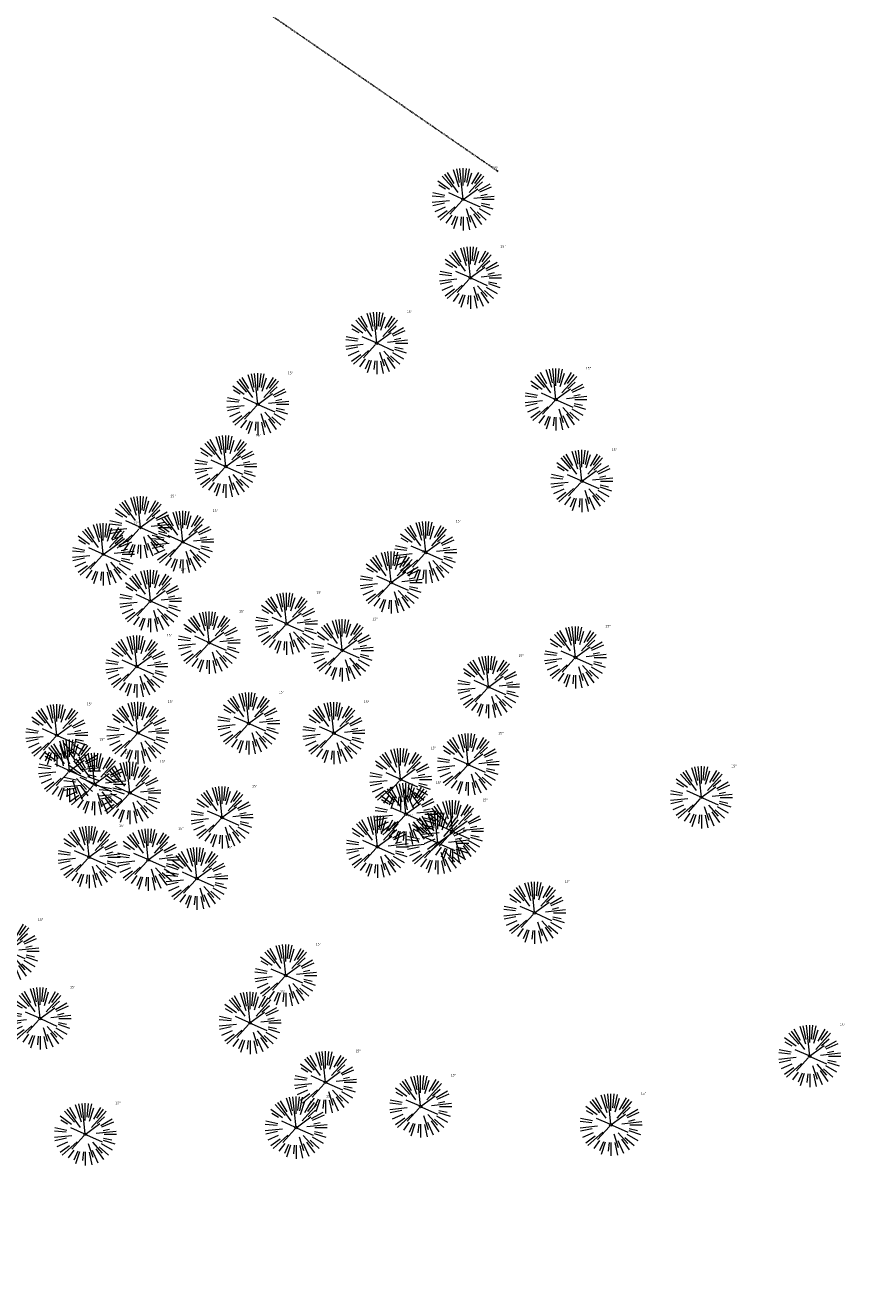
# Model space of a CAD drawing. Header units: feet. Extents: x 1134296 to 1140710, y 647902 to 649877.
# Tile 14 of 57: x 1134975 to 1135173, y 648091 to 648396. Entities that reach past the tile are written whole.
import ezdxf

# ---------------------------------------------------------------- set-up
doc = ezdxf.new("R2010")
doc.units = ezdxf.units.FT
doc.header["$MEASUREMENT"] = 0
doc.linetypes.add('DIVIDE2', pattern=[0.625, 0.25, -0.125, 0, -0.125, 0, -0.125])
for name, color, linetype in [('C-PRKG-ASPH', 8, 'Continuous'), ('G-XREF', 7, 'Continuous'), ('V-FLOOD-PLAIN', 2, 'DIVIDE2')]:
    doc.layers.add(name, color=color, linetype=linetype)
doc.layers.add('V-SITE-VEGE', color=55, linetype='Continuous', lineweight=18)
doc.styles.add('SEI-Dim & Leader', font='tahoma.ttf')

# ---------------------------------------------------------------- blocks, each defined once
blk = doc.blocks.new('V-SITE-VEGE-Coniferious Tree 2')
at = {"color": 0, "linetype": 'ByBlock'}
for p, q in [((-0.146, 0.253), (-0.25, 0.433)), ((-0.063, 0.193), (-0.155, 0.476)), ((-0.057, 0.27), (-0.104, 0.489)), ((0, 0.003), (-0.052, 0.497)), ((0, 0.222), (0, 0.5)), ((0.029, 0.275), (0.052, 0.497)), ((0.057, 0.269), (0.104, 0.489)), ((0.069, 0.211), (0.138, 0.426)), ((0.139, 0.241), (0.25, 0.433)), ((-0.22, 0.16), (-0.405, 0.294)), ((-0.284, 0.164), (-0.393, 0.227)), ((-0.176, 0.195), (-0.335, 0.372)), ((-0.079, 0.109), (-0.294, 0.405)), ((0.098, 0.109), (0.335, 0.372)), ((0.187, 0.257), (0.294, 0.405)), ((0.192, 0.173), (0.312, 0.281)), ((0.249, 0.144), (0.433, 0.25)), ((-0.306, 0.032), (-0.497, 0.052)), ((-0.296, 0.063), (-0.489, 0.104)), ((-0.02, 0.009), (-0.232, 0.103)), ((-0.001, -0.001), (0.235, 0.171)), ((0.173, 0.018), (0.497, 0.052)), ((0.266, 0.118), (0.457, 0.203)), ((0.287, 0.061), (0.388, 0.083)), ((0.302, 0), (0.5, 0)), ((-0.218, -0.023), (-0.497, -0.052)), ((-0.302, -0.064), (-0.489, -0.104)), ((-0.288, -0.128), (-0.457, -0.203)), ((-0.255, -0.185), (-0.405, -0.294)), ((-0.132, -0.119), (-0.372, -0.335)), ((-0.023, -0.026), (-0.214, -0.237)), ((0.018, -0.008), (0.272, -0.121)), ((0.048, -0.147), (0.119, -0.367)), ((0.114, -0.127), (0.272, -0.302)), ((0.225, -0.203), (0.372, -0.335)), ((0.256, -0.148), (0.433, -0.25)), ((0.289, -0.094), (0.476, -0.155)), ((0.294, -0.062), (0.427, -0.091)), ((-0.184, -0.254), (-0.277, -0.381)), ((-0.121, -0.273), (-0.186, -0.417)), ((-0.091, -0.28), (-0.155, -0.476)), ((-0.03, -0.282), (-0.044, -0.422)), ((0, -0.282), (0, -0.5)), ((0.061, -0.287), (0.104, -0.489)), ((0.113, -0.254), (0.203, -0.457)), ((0.169, -0.232), (0.294, -0.405))]:
    blk.add_line(p, q, dxfattribs=at)
blk.add_circle((0, 0), 0.0208)
blk = doc.blocks.new('*U920', base_point=(1135283.03, 648555.63))
at = {"layer": 'V-SITE-VEGE', "linetype": 'ByBlock', "insert": (1135290.26, 648562.88), "char_height": 0.6, "attachment_point": 7, "style": 'SEI-Dim & Leader'}
blk.add_mtext('15"', dxfattribs=at)
blk = doc.blocks.new('*U921', base_point=(1135283.03, 648555.63))
blk.add_blockref('*U920', (1135283.03, 648555.63))
blk = doc.blocks.new('*U922', base_point=(1135283.03, 648555.63))
blk.add_blockref('*U921', (1135283.03, 648555.63))
at = {"xscale": 14.99981880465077, "yscale": 14.99981880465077, "zscale": 14.99981880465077}
blk.add_blockref('V-SITE-VEGE-Coniferious Tree 2', (1135283.03, 648555.63), dxfattribs=at)
blk = doc.blocks.new('C_XBASE-PACTOLA_02403811')
at = {"layer": 'V-FLOOD-PLAIN', "flags": 128}
blk.add_lwpolyline([(1134906.52, 648154.14), (1134884.29, 648205.68), (1134869.47, 648266.48), (1134876.03, 648336.54), (1134931.99, 648403.82), (1134980.24, 648427.24), (1135018.36, 648409.39), (1135088.7, 648361.06), (1135089.09, 648360.76)], dxfattribs=at)
at = {"layer": 'V-SITE-VEGE'}
for p in [(1135080.64, 648354.07), (1135082.39, 648335.14), (1135059.77, 648319.38), (1135103.03, 648305.78), (1135031.09, 648304.64), (1135023.34, 648289.62), (1135109.29, 648286.12), (1135002.74, 648274.95), (1135012.96, 648271.44), (1135071.61, 648268.91), (1134993.79, 648268.46), (1135063.28, 648261.66), (1135005.2, 648257.19), (1135038.01, 648251.69), (1135019.34, 648247.14), (1135051.47, 648245.29), (1135001.86, 648241.39), (1135107.74, 648243.57), (1135086.78, 648236.47), (1135028.88, 648227.67), (1134982.58, 648224.81), (1135002.12, 648225.38), (1135049.44, 648225.32), (1135081.87, 648217.76), (1134985.64, 648216.27), (1135065.55, 648214.18), (1134991.69, 648213.06), (1135000.21, 648210.92), (1135138.13, 648209.85), (1135022.45, 648204.98), (1135066.83, 648205.81), (1135078.09, 648201.66), (1135074.52, 648198.81), (1135059.94, 648197.9), (1134990.35, 648195.43), (1135004.64, 648194.79), (1135016.38, 648190.26), (1135097.89, 648182), (1134970.79, 648172.78), (1135037.82, 648166.9), (1134978.53, 648156.52), (1135029.21, 648155.45), (1135164.28, 648147.42), (1135047.43, 648141.13), (1135070.38, 648135.29), (1134989.44, 648128.59), (1135040.33, 648130.2), (1135116.31, 648130.88)]:
    blk.add_blockref('*U922', p, dxfattribs=at)
blk = doc.blocks.new('C_PHTCH-PACTOLA_02403811')
at = {"layer": 'C-PRKG-ASPH'}
h = blk.add_hatch(dxfattribs=at)
h.set_pattern_fill('ANSI31', color=256, scale=10, angle=70)
edge = h.paths.add_edge_path(flags=16)
edge.add_arc((1135093.57, 648760.36), 542, 143.5704, 153.2664, ccw=False)
edge.add_arc((1135093.57, 648760.36), 542, 133.8743, 143.5704, ccw=False)
edge.add_line((1134717.92, 649151.06), (1134791.74, 649222.04))
edge.add_arc((1134924.81, 649083.64), 192, 124.3358, 133.8743, ccw=False)
edge.add_line((1134816.52, 649242.18), (1134837.54, 649256.54))
edge.add_arc((1134886.61, 649184.7), 87, 64.8666, 124.3358, ccw=False)
edge.add_line((1134923.57, 649263.47), (1134945.86, 649253.01))
edge.add_arc((1134736.9, 648807.59), 492, 56.4591, 64.8666, ccw=False)
edge.add_line((1135008.74, 649217.67), (1135070.9, 649176.46))
edge.add_arc((1135036.64, 649124.78), 62, -10.868, 56.4591, ccw=False)
edge.add_line((1135097.53, 649113.09), (1135091.83, 649083.4))
edge.add_arc((1135001.48, 649100.74), 92, 337.8486, 349.132, ccw=False)
edge.add_line((1135086.69, 649066.05), (1135029.44, 648925.41))
edge.add_arc((1134573.75, 649110.92), 492, 335.736, 337.8486, ccw=False)
edge.add_line((1135022.29, 648908.74), (1134970.11, 648792.98))
edge.add_line((1134970.11, 648792.98), (1134955.07, 648759.62))
edge.add_arc((1134506.53, 648961.81), 492, 331.3466, 335.736, ccw=False)
edge.add_line((1134938.28, 648725.89), (1134902.77, 648660.9))
edge.add_arc((1134778.16, 648728.99), 142, 305.9573, 331.3466, ccw=False)
edge.add_line((1134861.54, 648614.05), (1134757.48, 648538.57))
edge.add_arc((1134835.58, 648430.91), 133, 125.9573, 166.4172)
edge.add_arc((1134672.28, 648470.36), 35, 244.1086, 346.4172, ccw=False)
edge.add_arc((1134691.46, 648509.91), 78.96, 214.9055, 244.1168, ccw=False)
edge.add_line((1134626.71, 648464.73), (1134623.06, 648469.96))
edge.add_arc((1134821.51, 648608.47), 242, 191.1168, 214.9138, ccw=False)
edge.add_line((1134584.05, 648561.81), (1134566.4, 648651.59))
edge.add_arc((1135049.17, 648746.46), 492, 187.9519, 191.1168, ccw=False)
edge.add_line((1134561.9, 648678.39), (1134552.83, 648743.38))
edge.add_arc((1134842.02, 648783.77), 292, 166.3961, 187.9519, ccw=False)
edge.add_line((1134558.21, 648852.45), (1134566.77, 648887.84))
edge.add_arc((1135093.57, 648760.36), 542, 158.0478, 166.3961, ccw=False)
edge.add_arc((1135093.57, 648760.36), 542, 153.2664, 158.0478, ccw=False)
edge = h.paths.add_edge_path()
edge.add_line((1134664.93, 648091.02), (1134641.75, 648097.24))
edge.add_arc((1135131.44, 647965.88), 507, 154.1155, 164.9841, ccw=False)
edge.add_arc((1135131.44, 647965.88), 507, 153.4315, 154.1155, ccw=False)
edge.add_arc((1134241.51, 648410.91), 488, 333.4315, 338.6384)
edge.add_line((1134695.99, 648233.15), (1134704.11, 648253.93))
edge.add_arc((1134529.03, 648322.41), 188, 338.6384, 377.1955)
edge.add_arc((1134651.31, 648360.25), 60, 17.1955, 74.9727)
edge.add_line((1134666.86, 648418.2), (1134661.5, 648419.81))
edge.add_arc((1134691.49, 648509.95), 95, 223.9419, 251.5981, ccw=False)
edge.add_arc((1134691.54, 648509.98), 95.06, 214.9166, 223.9393, ccw=False)
edge.add_line((1134613.59, 648455.57), (1134609.94, 648460.8))
edge.add_arc((1134821.51, 648608.47), 258, 191.1168, 214.9138, ccw=False)
edge.add_line((1134568.35, 648558.72), (1134550.7, 648648.51))
edge.add_arc((1135049.17, 648746.46), 508, 187.9519, 191.1168, ccw=False)
edge.add_line((1134546.06, 648676.18), (1134536.98, 648741.16))
edge.add_arc((1134842.02, 648783.77), 308, 166.3961, 187.9519, ccw=False)
edge.add_line((1134542.66, 648856.22), (1134551.22, 648891.6))
edge.add_arc((1135093.57, 648760.36), 558, 163.9213, 166.3961, ccw=False)
edge.add_arc((1134538.18, 648920.44), 20, 343.9213, 402.7699)
edge.add_line((1134552.86, 648934.02), (1134533.45, 648955.01))
edge.add_arc((1135093.57, 648760.36), 592.98, 146.01874, 160.8371, ccw=False)
edge.add_line((1134601.86, 649091.79), (1134616.58, 649064.03))
edge.add_arc((1134621, 649066.38), 5, 207.9516, 327.0741)
edge.add_arc((1135093.57, 648760.36), 558, 133.8743, 147.0741, ccw=False)
edge.add_line((1134706.83, 649162.6), (1134780.65, 649233.58))
edge.add_arc((1134924.81, 649083.64), 208, 124.3358, 133.8743, ccw=False)
edge.add_line((1134807.49, 649255.39), (1134828.52, 649269.75))
edge.add_arc((1134886.61, 649184.7), 103, 64.8666, 124.3358, ccw=False)
edge.add_line((1134930.36, 649277.95), (1134952.66, 649267.49))
edge.add_arc((1134736.9, 648807.59), 508, 56.4591, 64.8666, ccw=False)
edge.add_line((1135017.58, 649231), (1135079.74, 649189.8))
edge.add_arc((1135036.64, 649124.78), 78, -10.868, 56.4591, ccw=False)
edge.add_line((1135113.25, 649110.08), (1135107.54, 649080.38))
edge.add_arc((1135001.48, 649100.74), 108, 337.8486, 349.132, ccw=False)
edge.add_line((1135101.51, 649060.02), (1135044.25, 648919.38))
edge.add_arc((1134573.75, 649110.92), 508, 335.736, 337.8486, ccw=False)
edge.add_line((1135036.87, 648902.16), (1134969.66, 648753.05))
edge.add_arc((1134506.53, 648961.81), 508, 331.3466, 335.736, ccw=False)
edge.add_line((1134952.32, 648718.22), (1134916.81, 648653.23))
edge.add_arc((1134778.16, 648728.99), 158, 305.9573, 331.3466, ccw=False)
edge.add_line((1134870.94, 648601.1), (1134766.88, 648525.62))
edge.add_arc((1134835.58, 648430.91), 117, 125.9573, 162.2649)
edge.add_arc((1134752.71, 648457.41), 30, 162.2649, 196.8024)
edge.add_arc((1134835.58, 648430.91), 113, 170.9217, 197.5477)
edge.add_line((1134727.84, 648396.84), (1134731.16, 648386.32))
edge.add_arc((1134529.03, 648322.41), 212, 11.3401, 17.5477, ccw=False)
edge.add_arc((1134529.06, 648322.4), 211.97, -20.6491, 11.3422, ccw=False)
edge.add_arc((1134759.87, 648235.31), 34.72, 159.1872, 239.4136)
edge.add_line((1134742.2, 648205.42), (1134709.51, 648185.7))
edge.add_line((1134709.51, 648185.7), (1134699, 648181.01))
edge.add_arc((1135131.44, 647965.88), 483, 153.5512, 164.9841)

msp = doc.modelspace()

# ---------------------------------------------------------------- block references
at = {"layer": 'G-XREF'}
for name in ['C_XBASE-PACTOLA_02403811', 'C_PHTCH-PACTOLA_02403811']:
    msp.add_blockref(name, (0, 0), dxfattribs=at)

doc.saveas('drawing.dxf')
